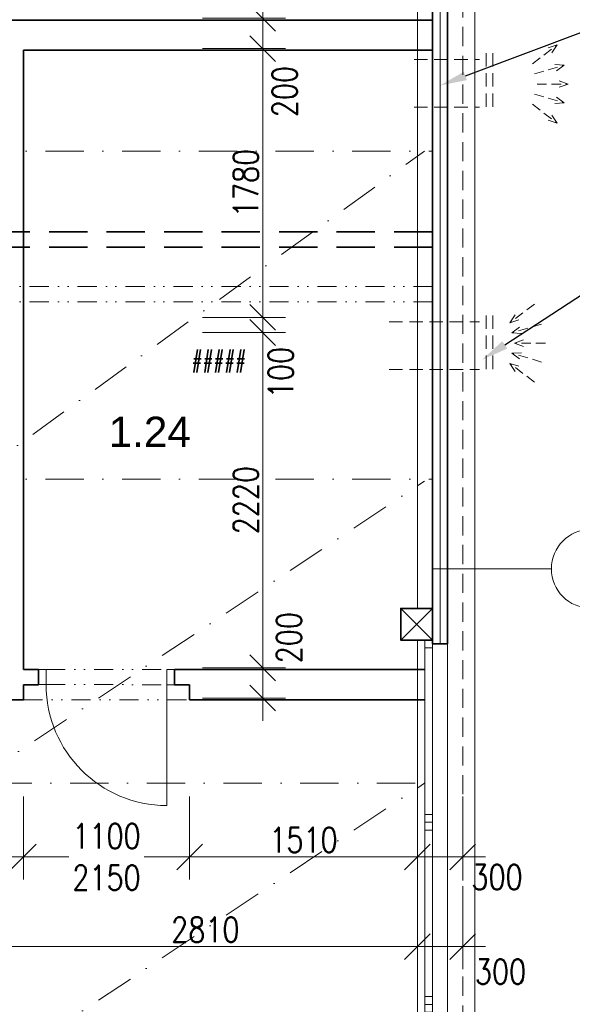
# Model space of a CAD drawing. Header units: millimetres. Extents: x -485339 to 350584, y -1189936 to 0.
# Tile 164 of 256: x -46560 to -42899, y -1023059 to -1016540. Entities that reach past the tile are written whole.
import ezdxf
from ezdxf import colors
from ezdxf.entities.mleader import LeaderData, LeaderLine
from ezdxf.enums import TextEntityAlignment as Align
from ezdxf.math import Vec2, Vec3

# ---------------------------------------------------------------- set-up
doc = ezdxf.new("R2010")
doc.units = ezdxf.units.MM
doc.header["$LTSCALE"] = 10
for name, pattern in [('DASHDOT', [25.4, 12.7, -6.35, 0, -6.35]), ('DASHED', [19.05, 12.7, -6.35]), ('DĚLICÍ2', [15.875, 6.35, -3.175, 0, -3.175, 0, -3.175]), ('ČÁRKOVANÁ', [19.05, 12.7, -6.35]), ('ČÁRKOVANÁ2', [9.525, 6.35, -3.175])]:
    doc.linetypes.add(name, pattern=pattern)
doc.layers.get('Defpoints').update_dxf_attribs({"color": 201})
for name, color, linetype, lineweight in [('1VZT', 150, 'DASHED', 18), ('N_dveře', 10, 'Continuous', 18), ('N_okna', 10, 'Continuous', 18), ('N_popis', 10, 'Continuous', 18), ('N_čáry_dělící stěna', 212, 'ČÁRKOVANÁ', 35), ('N_čáry_obv.plášt', 212, 'Continuous', 18), ('N_čáry_obv.plášt_obrys', 212, 'Continuous', 35), ('N_čáry_plné', 10, 'Continuous', 18), ('St__otvory_dveře', 40, 'Continuous', 18), ('St_kóty', 132, 'Continuous', 18), ('St_plocha_místnosti', 250, 'Continuous', 18), ('St_sloupy_opláštění_půdorys', 25, 'Continuous', 35), ('St_čáry_nad', 250, 'DĚLICÍ2', 18), ('St_čáry_obrys', 5, 'Continuous', 35), ('St_čáry_osy', 250, 'DASHDOT', 18), ('St_čáry_plné', 250, 'Continuous', 18), ('St_čáry_pod', 250, 'ČÁRKOVANÁ2', 18)]:
    doc.layers.add(name, color=color, linetype=linetype, lineweight=lineweight)
doc.layers.add('St_plocha_místn', color=140, linetype='Continuous', lineweight=18, plot=False)
doc.styles.add('Andy', font='arial.ttf')
doc.styles.get("Standard").update_dxf_attribs({"font": 'simplex.shx', "width": 0.8})
doc.linetypes.add('ZIGZAG', pattern='A,0.00254,-5.08,[131,ltypeshp.shx,S=5.08,R=0,X=-5.08,Y=0],-10.16,[131,ltypeshp.shx,S=5.08,R=180,X=5.08,Y=0],-5.08', length=20.32254)
doc.dimstyles.new('stavebníM100', dxfattribs={"dimtxt": 165, "dimasz": 170, "dimexe": 150, "dimexo": 100, "dimgap": 30, "dimtad": 1, "dimdec": 0, "dimtxsty": 'Standard', "dimblk": 'OBLIQUE', "dimcen": -2.5, "dimdle": 150, "dimclrd": 256, "dimclre": 256, "dimclrt": 256, "dimadec": 4, "dimazin": 0, "dimtfac": 1, "dimtdec": 0, "dimtmove": 2, "dimatfit": 3, "dimldrblk": 'OBLIQUE', "dimfxl": 400, "dimfxlon": 1, "dimlwd": -1, "dimlwe": -1, "dimarcsym": 0})

# ---------------------------------------------------------------- blocks, each defined once
blk = doc.blocks.new('G$CC1796412')
at = {"layer": 'St__otvory_dveře', "color": 0, "ltscale": 2}
blk.add_lwpolyline([(850, 0.8), (850, 800.8)], dxfattribs=at)
at = {"layer": 'St__otvory_dveře', "ltscale": 2}
for points in [[(50, 0), (0, 0), (0, -100), (50, -100)], [(900, 0.8), (850, 0.8), (850, -99.2), (900, -99.2)]]:
    blk.add_lwpolyline(points, close=True, dxfattribs=at)
at = {"layer": 'St__otvory_dveře', "linetype": 'DĚLICÍ2', "ltscale": 2}
for points in [[(50, 0), (850, 0.8)], [(50, -100), (850, -99.2)]]:
    blk.add_lwpolyline(points, dxfattribs=at)
at = {"layer": 'St__otvory_dveře', "color": 0, "ltscale": 2}
blk.add_arc((850, 0.8), 800, 90, 180, dxfattribs=at)
blk = doc.blocks.new('G$CB69B1554')
at = {"layer": 'St_čáry_nad', "ltscale": 2}
blk.add_lwpolyline([(76430, -5800), (77530, -5800)], dxfattribs=at)
at = {"layer": 'St_čáry_obrys'}
for points in [[(76230, -1300), (79138.7, -1300)], [(76430, -1500), (79138.7, -1500)], [(76430, -5600), (76530, -5600)], [(77430, -5600), (79088.7, -5600)], [(76230, -5800), (76430, -5800)], [(77530, -5800), (79088.7, -5800)]]:
    blk.add_lwpolyline(points, dxfattribs=at)
at = {"layer": 'St_čáry_obrys', "ltscale": 2}
for points in [[(76430, -5600), (76430, -1500)], [(76530, -5701.6), (76530, -5601.6)], [(77230, -5600), (77230, -5599.8)], [(77430, -5701.6), (77430, -5601.6)], [(77430, -5701.6), (77430, -5601.6)], [(76430, -5700), (76430, -5800)], [(76430, -5700), (76530, -5700)], [(77530, -5700), (77430, -5700)], [(77530, -5700), (77530, -5800)]]:
    blk.add_lwpolyline(points, dxfattribs=at)
at = {"layer": 'St__otvory_dveře', "xscale": -1, "rotation": 180}
blk.add_blockref('G$CC1796412', (76530, -5699.2), dxfattribs=at)
blk = doc.blocks.new('G$C0F2906C7')
at = {"layer": 'St_sloupy_opláštění_půdorys', "ltscale": 2}
blk.add_lwpolyline([(-105, -105), (105, -105), (105, 105), (-105, 105)], close=True, dxfattribs=at)
for points in [[(-105, 105), (105, -105)], [(105, 105), (-105, -105)]]:
    blk.add_lwpolyline(points, dxfattribs=at)
blk = doc.blocks.new('_OBLIQUE')
at = {"color": 0, "linetype": 'ByBlock'}
blk.add_line((-0.5, -0.5), (0.5, 0.5), dxfattribs=at)
blk = doc.blocks.new('*D5767')
at = {"layer": 'Defpoints', "color": 0}
for p in [(-43625.2, -1007957.6), (-41046.9, -1007957.6), (-43725.2, -1026887.6)]:
    blk.add_point(p, dxfattribs=at)
at = {"layer": 'St_kóty'}
for p, q in [((-41046.9, -1027037.6), (-41046.9, -1007807.6)), ((-41446.9, -1007957.6), (-40896.9, -1007957.6)), ((-41446.9, -1026887.6), (-40896.9, -1026887.6))]:
    blk.add_line(p, q, dxfattribs=at)
at = {"layer": 'St_kóty', "linetype": 'ByBlock', "xscale": 170, "yscale": 170, "zscale": 170}
for p, rotation in [((-41046.9, -1007957.6), 90), ((-41046.9, -1026887.6), 270)]:
    blk.add_blockref('_OBLIQUE', p, dxfattribs=dict(at, rotation=rotation))
at = {"layer": 'St_kóty', "insert": (-41159.4, -1017422.6), "char_height": 165, "attachment_point": 5, "rotation": 90}
blk.add_mtext('18930', dxfattribs=at)
blk = doc.blocks.new('*D5771')
at = {"layer": 'Defpoints', "color": 0}
for p in [(-43625.2, -992922.8), (-40393.4, -992922.8), (-59739.4, -1042045.8)]:
    blk.add_point(p, dxfattribs=at)
at = {"layer": 'St_kóty'}
for p, q in [((-40393.4, -1042195.8), (-40393.4, -992772.8)), ((-40793.4, -992922.8), (-40243.4, -992922.8)), ((-40793.4, -1042045.8), (-40243.4, -1042045.8))]:
    blk.add_line(p, q, dxfattribs=at)
at = {"layer": 'St_kóty', "linetype": 'ByBlock', "xscale": 170, "yscale": 170, "zscale": 170}
for p, rotation in [((-40393.4, -992922.8), 90), ((-40393.4, -1042045.8), 270)]:
    blk.add_blockref('_OBLIQUE', p, dxfattribs=dict(at, rotation=rotation))
at = {"layer": 'St_kóty', "insert": (-40505.9, -1017484.3), "char_height": 165, "attachment_point": 5, "rotation": 90}
blk.add_mtext('49123', dxfattribs=at)
blk = doc.blocks.new('*D5777')
at = {"layer": 'Defpoints', "color": 0}
for p in [(-43930.2, -1020530.9), (-39785.1, -1020530.9), (-43930.2, -1026770.9)]:
    blk.add_point(p, dxfattribs=at)
at = {"layer": 'St_kóty'}
for p, q in [((-39785.1, -1026920.9), (-39785.1, -1020380.9)), ((-40185.1, -1020530.9), (-39635.1, -1020530.9)), ((-40185.1, -1026770.9), (-39635.1, -1026770.9))]:
    blk.add_line(p, q, dxfattribs=at)
at = {"layer": 'St_kóty', "linetype": 'ByBlock', "xscale": 170, "yscale": 170, "zscale": 170}
for p, rotation in [((-39785.1, -1020530.9), 90), ((-39785.1, -1026770.9), 270)]:
    blk.add_blockref('_OBLIQUE', p, dxfattribs=dict(at, rotation=rotation))
at = {"layer": 'St_kóty', "insert": (-39897.6, -1023650.9), "char_height": 165, "attachment_point": 5, "rotation": 90}
blk.add_mtext('6240', dxfattribs=at)
blk = doc.blocks.new('*D5778')
at = {"layer": 'Defpoints', "color": 0}
for p in [(-43930.2, -1014290.9), (-39785.1, -1014290.9), (-43930.2, -1020530.9)]:
    blk.add_point(p, dxfattribs=at)
at = {"layer": 'St_kóty'}
for p, q in [((-39785.1, -1020680.9), (-39785.1, -1014140.9)), ((-40185.1, -1014290.9), (-39635.1, -1014290.9)), ((-40185.1, -1020530.9), (-39635.1, -1020530.9))]:
    blk.add_line(p, q, dxfattribs=at)
at = {"layer": 'St_kóty', "linetype": 'ByBlock', "xscale": 170, "yscale": 170, "zscale": 170}
for p, rotation in [((-39785.1, -1014290.9), 90), ((-39785.1, -1020530.9), 270)]:
    blk.add_blockref('_OBLIQUE', p, dxfattribs=dict(at, rotation=rotation))
at = {"layer": 'St_kóty', "insert": (-39897.6, -1017410.9), "char_height": 165, "attachment_point": 5, "rotation": 90}
blk.add_mtext('6240', dxfattribs=at)
blk = doc.blocks.new('*D5783')
at = {"layer": 'Defpoints', "color": 0}
for p in [(-43625.2, -992922.8), (-59724.9, -1060477.6), (-38948.9, -1060477.6)]:
    blk.add_point(p, dxfattribs=at)
at = {"layer": 'St_kóty'}
for p, q in [((-38948.9, -992772.8), (-38948.9, -1060627.6)), ((-39348.9, -992922.8), (-38798.9, -992922.8)), ((-39348.9, -1060477.6), (-38798.9, -1060477.6))]:
    blk.add_line(p, q, dxfattribs=at)
at = {"layer": 'St_kóty', "linetype": 'ByBlock', "xscale": 170, "yscale": 170, "zscale": 170}
for p, rotation in [((-38948.9, -992922.8), 90), ((-38948.9, -1060477.6), 270)]:
    blk.add_blockref('_OBLIQUE', p, dxfattribs=dict(at, rotation=rotation))
at = {"layer": 'St_kóty', "insert": (-39061.4, -1026700.2), "char_height": 165, "attachment_point": 5, "rotation": 90}
blk.add_mtext('67555', dxfattribs=at)
blk = doc.blocks.new('*D5893')
at = {"layer": 'Defpoints', "color": 0}
for p in [(-46734.9, -1020437.3), (-46534.9, -1020437.3), (-46534.9, -1022082.8)]:
    blk.add_point(p, dxfattribs=at)
at = {"layer": 'St_kóty'}
for p, q in [((-46734.9, -1021682.8), (-46734.9, -1022232.8)), ((-46534.9, -1021682.8), (-46534.9, -1022232.8)), ((-46884.9, -1022082.8), (-46384.9, -1022082.8))]:
    blk.add_line(p, q, dxfattribs=at)
at = {"layer": 'St_kóty', "linetype": 'ByBlock', "xscale": 170, "yscale": 170, "zscale": 170, "rotation": 180}
blk.add_blockref('_OBLIQUE', (-46734.9, -1022082.8), dxfattribs=at)
at = {"layer": 'St_kóty', "linetype": 'ByBlock', "xscale": 170, "yscale": 170, "zscale": 170}
blk.add_blockref('_OBLIQUE', (-46534.9, -1022082.8), dxfattribs=at)
at = {"layer": 'St_kóty', "insert": (-46938.7, -1022271.4), "char_height": 165, "attachment_point": 5}
blk.add_mtext('200', dxfattribs=at)
blk = doc.blocks.new('*D5894')
at = {"layer": 'Defpoints', "color": 0}
for p in [(-46534.9, -1020437.3), (-45434.9, -1020437.3), (-45434.9, -1022082.8)]:
    blk.add_point(p, dxfattribs=at)
at = {"layer": 'St_kóty'}
for p, q in [((-46534.9, -1021682.8), (-46534.9, -1022232.8)), ((-45434.9, -1021682.8), (-45434.9, -1022232.8)), ((-46684.9, -1022082.8), (-46234.9, -1022082.8)), ((-45284.9, -1022082.8), (-45734.9, -1022082.8))]:
    blk.add_line(p, q, dxfattribs=at)
at = {"layer": 'St_kóty', "linetype": 'ByBlock', "xscale": 170, "yscale": 170, "zscale": 170, "rotation": 180}
blk.add_blockref('_OBLIQUE', (-46534.9, -1022082.8), dxfattribs=at)
at = {"layer": 'St_kóty', "linetype": 'ByBlock', "xscale": 170, "yscale": 170, "zscale": 170}
blk.add_blockref('_OBLIQUE', (-45434.9, -1022082.8), dxfattribs=at)
at = {"layer": 'St_kóty', "insert": (-45984.9, -1022082.8), "char_height": 165, "attachment_point": 5}
blk.add_mtext('1100\\P2150', dxfattribs=at)
blk = doc.blocks.new('*D5895')
at = {"layer": 'Defpoints', "color": 0}
for p in [(-45434.9, -1020437.3), (-43925.2, -1020437.3), (-43925.2, -1022082.8)]:
    blk.add_point(p, dxfattribs=at)
at = {"layer": 'St_kóty'}
for p, q in [((-45434.9, -1021682.8), (-45434.9, -1022232.8)), ((-43925.2, -1021682.8), (-43925.2, -1022232.8)), ((-45584.9, -1022082.8), (-43775.2, -1022082.8))]:
    blk.add_line(p, q, dxfattribs=at)
at = {"layer": 'St_kóty', "linetype": 'ByBlock', "xscale": 170, "yscale": 170, "zscale": 170, "rotation": 180}
blk.add_blockref('_OBLIQUE', (-45434.9, -1022082.8), dxfattribs=at)
at = {"layer": 'St_kóty', "linetype": 'ByBlock', "xscale": 170, "yscale": 170, "zscale": 170}
blk.add_blockref('_OBLIQUE', (-43925.2, -1022082.8), dxfattribs=at)
at = {"layer": 'St_kóty', "insert": (-44680, -1021970.3), "char_height": 165, "attachment_point": 5}
blk.add_mtext('1510', dxfattribs=at)
blk = doc.blocks.new('*D5896')
at = {"layer": 'Defpoints', "color": 0}
for p in [(-43925.2, -1020437.3), (-43625.2, -1020437.3), (-43625.2, -1022082.8)]:
    blk.add_point(p, dxfattribs=at)
at = {"layer": 'St_kóty'}
for p, q in [((-43925.2, -1021682.8), (-43925.2, -1022232.8)), ((-43625.2, -1021682.8), (-43625.2, -1022232.8)), ((-44075.2, -1022082.8), (-43475.2, -1022082.8))]:
    blk.add_line(p, q, dxfattribs=at)
at = {"layer": 'St_kóty', "linetype": 'ByBlock', "xscale": 170, "yscale": 170, "zscale": 170, "rotation": 180}
blk.add_blockref('_OBLIQUE', (-43925.2, -1022082.8), dxfattribs=at)
at = {"layer": 'St_kóty', "linetype": 'ByBlock', "xscale": 170, "yscale": 170, "zscale": 170}
blk.add_blockref('_OBLIQUE', (-43625.2, -1022082.8), dxfattribs=at)
at = {"layer": 'St_kóty', "insert": (-43397.8, -1022216.5), "char_height": 165, "attachment_point": 5}
blk.add_mtext('300', dxfattribs=at)
blk = doc.blocks.new('*D5902')
at = {"layer": 'Defpoints', "color": 0}
for p in [(-46734.9, -1021031.2), (-43925.2, -1021031.2), (-43925.2, -1022676.8)]:
    blk.add_point(p, dxfattribs=at)
at = {"layer": 'St_kóty'}
for p, q in [((-46734.9, -1022276.8), (-46734.9, -1022826.8)), ((-43925.2, -1022276.8), (-43925.2, -1022826.8)), ((-46884.9, -1022676.8), (-43775.2, -1022676.8))]:
    blk.add_line(p, q, dxfattribs=at)
at = {"layer": 'St_kóty', "linetype": 'ByBlock', "xscale": 170, "yscale": 170, "zscale": 170, "rotation": 180}
blk.add_blockref('_OBLIQUE', (-46734.9, -1022676.8), dxfattribs=at)
at = {"layer": 'St_kóty', "linetype": 'ByBlock', "xscale": 170, "yscale": 170, "zscale": 170}
blk.add_blockref('_OBLIQUE', (-43925.2, -1022676.8), dxfattribs=at)
at = {"layer": 'St_kóty', "insert": (-45330, -1022564.3), "char_height": 165, "attachment_point": 5}
blk.add_mtext('2810', dxfattribs=at)
blk = doc.blocks.new('*D5903')
at = {"layer": 'Defpoints', "color": 0}
for p in [(-43925.2, -1021031.2), (-43625.2, -1021031.2), (-43625.2, -1022676.8)]:
    blk.add_point(p, dxfattribs=at)
at = {"layer": 'St_kóty'}
for p, q in [((-43925.2, -1022276.8), (-43925.2, -1022826.8)), ((-43625.2, -1022276.8), (-43625.2, -1022826.8)), ((-44075.2, -1022676.8), (-43475.2, -1022676.8))]:
    blk.add_line(p, q, dxfattribs=at)
at = {"layer": 'St_kóty', "linetype": 'ByBlock', "xscale": 170, "yscale": 170, "zscale": 170, "rotation": 180}
blk.add_blockref('_OBLIQUE', (-43925.2, -1022676.8), dxfattribs=at)
at = {"layer": 'St_kóty', "linetype": 'ByBlock', "xscale": 170, "yscale": 170, "zscale": 170}
blk.add_blockref('_OBLIQUE', (-43625.2, -1022676.8), dxfattribs=at)
at = {"layer": 'St_kóty', "insert": (-43375.1, -1022842.7), "char_height": 165, "attachment_point": 5}
blk.add_mtext('300', dxfattribs=at)
blk = doc.blocks.new('*D5948')
at = {"layer": 'Defpoints', "color": 0}
for p in [(-46534.9, -1020831.2), (-44949.4, -1020831.2), (-46734.9, -1021031.2)]:
    blk.add_point(p, dxfattribs=at)
at = {"layer": 'St_kóty'}
for p, q in [((-44949.4, -1021181.2), (-44949.4, -1020681.2)), ((-45349.4, -1020831.2), (-44799.4, -1020831.2)), ((-45349.4, -1021031.2), (-44799.4, -1021031.2))]:
    blk.add_line(p, q, dxfattribs=at)
at = {"layer": 'St_kóty', "linetype": 'ByBlock', "xscale": 170, "yscale": 170, "zscale": 170}
for p, rotation in [((-44949.4, -1020831.2), 90), ((-44949.4, -1021031.2), 270)]:
    blk.add_blockref('_OBLIQUE', p, dxfattribs=dict(at, rotation=rotation))
at = {"layer": 'St_kóty', "insert": (-44776, -1020631.8), "char_height": 165, "attachment_point": 5, "rotation": 90}
blk.add_mtext('200', dxfattribs=at)
blk = doc.blocks.new('*D5949')
at = {"layer": 'Defpoints', "color": 0}
for p in [(-45734.9, -1018611.2), (-44949.4, -1018611.2), (-46534.9, -1020831.2)]:
    blk.add_point(p, dxfattribs=at)
at = {"layer": 'St_kóty'}
for p, q in [((-44949.4, -1020981.2), (-44949.4, -1018461.2)), ((-45349.4, -1018611.2), (-44799.4, -1018611.2)), ((-45349.4, -1020831.2), (-44799.4, -1020831.2))]:
    blk.add_line(p, q, dxfattribs=at)
at = {"layer": 'St_kóty', "linetype": 'ByBlock', "xscale": 170, "yscale": 170, "zscale": 170}
for p, rotation in [((-44949.4, -1018611.2), 90), ((-44949.4, -1020831.2), 270)]:
    blk.add_blockref('_OBLIQUE', p, dxfattribs=dict(at, rotation=rotation))
at = {"layer": 'St_kóty', "insert": (-45061.9, -1019721.2), "char_height": 165, "attachment_point": 5, "rotation": 90}
blk.add_mtext('2220', dxfattribs=at)
blk = doc.blocks.new('*D5950')
at = {"layer": 'Defpoints', "color": 0}
for p in [(-45734.9, -1018511.2), (-44949.4, -1018511.2), (-45734.9, -1018611.2)]:
    blk.add_point(p, dxfattribs=at)
at = {"layer": 'St_kóty'}
for p, q in [((-44949.4, -1018761.2), (-44949.4, -1018361.2)), ((-45349.4, -1018511.2), (-44799.4, -1018511.2)), ((-45349.4, -1018611.2), (-44799.4, -1018611.2))]:
    blk.add_line(p, q, dxfattribs=at)
at = {"layer": 'St_kóty', "linetype": 'ByBlock', "xscale": 170, "yscale": 170, "zscale": 170}
for p, rotation in [((-44949.4, -1018511.2), 90), ((-44949.4, -1018611.2), 270)]:
    blk.add_blockref('_OBLIQUE', p, dxfattribs=dict(at, rotation=rotation))
at = {"layer": 'St_kóty', "insert": (-44830.3, -1018876.2), "char_height": 165, "attachment_point": 5, "rotation": 90}
blk.add_mtext('100', dxfattribs=at)
blk = doc.blocks.new('*D5951')
at = {"layer": 'Defpoints', "color": 0}
for p in [(-46534.9, -1016731.2), (-44949.4, -1016731.2), (-45734.9, -1018511.2)]:
    blk.add_point(p, dxfattribs=at)
at = {"layer": 'St_kóty'}
for p, q in [((-44949.4, -1018661.2), (-44949.4, -1016581.2)), ((-45349.4, -1016731.2), (-44799.4, -1016731.2)), ((-45349.4, -1018511.2), (-44799.4, -1018511.2))]:
    blk.add_line(p, q, dxfattribs=at)
at = {"layer": 'St_kóty', "linetype": 'ByBlock', "xscale": 170, "yscale": 170, "zscale": 170}
for p, rotation in [((-44949.4, -1016731.2), 90), ((-44949.4, -1018511.2), 270)]:
    blk.add_blockref('_OBLIQUE', p, dxfattribs=dict(at, rotation=rotation))
at = {"layer": 'St_kóty', "insert": (-45061.9, -1017621.2), "char_height": 165, "attachment_point": 5, "rotation": 90}
blk.add_mtext('1780', dxfattribs=at)
blk = doc.blocks.new('*D5952')
at = {"layer": 'Defpoints', "color": 0}
for p in [(-46534.9, -1016531.2), (-44949.4, -1016531.2), (-46534.9, -1016731.2)]:
    blk.add_point(p, dxfattribs=at)
at = {"layer": 'St_kóty'}
for p, q in [((-44949.4, -1016881.2), (-44949.4, -1016381.2)), ((-45349.4, -1016531.2), (-44799.4, -1016531.2)), ((-45349.4, -1016731.2), (-44799.4, -1016731.2))]:
    blk.add_line(p, q, dxfattribs=at)
at = {"layer": 'St_kóty', "linetype": 'ByBlock', "xscale": 170, "yscale": 170, "zscale": 170}
for p, rotation in [((-44949.4, -1016531.2), 90), ((-44949.4, -1016731.2), 270)]:
    blk.add_blockref('_OBLIQUE', p, dxfattribs=dict(at, rotation=rotation))
at = {"layer": 'St_kóty', "insert": (-44804.4, -1017016.2), "char_height": 165, "attachment_point": 5, "rotation": 90}
blk.add_mtext('200', dxfattribs=at)
blk = doc.blocks.new('G$CA450B66E')
at = {"layer": 'N_okna'}
for p, q in [((0, 0), (0, 50)), ((0, 50), (0, 0)), ((0, 50), (52.1, 50)), ((1206, 50), (0, 50)), ((52.1, 0), (0, 0)), ((0, 0), (1206, 0)), ((52.1, 50), (52.1, 0)), ((1153.9, 50), (1153.9, 0)), ((1206, 50), (1153.9, 50)), ((1153.9, 0), (1206, 0)), ((1206, 0), (1206, 50)), ((1206, 0), (1206, 50)), ((1206, 50), (1206, 0)), ((1206, 0), (1206, 50)), ((1206, 0), (1206, 50)), ((1206, 50), (1206, 0)), ((1206, 50), (1206, 50)), ((1206, 50), (1258.1, 50)), ((2412, 50), (1206, 50)), ((1206, 0), (1206, 0)), ((1258.1, 0), (1206, 0)), ((1206, 0), (2412, 0)), ((1258.1, 50), (1258.1, 0)), ((2359.9, 50), (2359.9, 0)), ((2412, 50), (2359.9, 50)), ((2359.9, 0), (2412, 0)), ((2412, 0), (2412, 50)), ((2412, 0), (2412, 50)), ((2412, 50), (2412, 0)), ((2412, 0), (2412, 50)), ((2412, 0), (2412, 50)), ((2412, 50), (2412, 0)), ((2412, 50), (2412, 50)), ((2412, 50), (2464.1, 50)), ((3618, 50), (2412, 50)), ((2412, 0), (2412, 0)), ((2464.1, 0), (2412, 0)), ((2412, 0), (3618, 0)), ((2464.1, 50), (2464.1, 0)), ((3565.9, 50), (3565.9, 0)), ((3618, 50), (3565.9, 50)), ((3565.9, 0), (3618, 0)), ((3618, 0), (3618, 50)), ((3618, 0), (3618, 50)), ((3618, 50), (3618, 0)), ((3618, 0), (3618, 50)), ((3618, 0), (3618, 50)), ((3618, 50), (3618, 0)), ((3618, 50), (3618, 50)), ((3618, 50), (3670.1, 50)), ((4824, 50), (3618, 50)), ((3618, 0), (3618, 0)), ((3670.1, 0), (3618, 0)), ((3618, 0), (4824, 0)), ((3670.1, 50), (3670.1, 0)), ((4771.9, 50), (4771.9, 0)), ((4824, 50), (4771.9, 50)), ((4771.9, 0), (4824, 0)), ((4824, 0), (4824, 50)), ((4824, 0), (4824, 50)), ((4824, 50), (4824, 0)), ((4824, 0), (4824, 50)), ((4824, 0), (4824, 50)), ((4824, 50), (4824, 0)), ((4824, 50), (4824, 50)), ((4824, 50), (4876.1, 50)), ((6030, 50), (4824, 50)), ((4824, 0), (4824, 0)), ((4876.1, 0), (4824, 0)), ((4824, 0), (6030, 0)), ((4876.1, 50), (4876.1, 0)), ((5977.9, 50), (5977.9, 0)), ((6030, 50), (5977.9, 50)), ((5977.9, 0), (6030, 0)), ((6030, 0), (6030, 50)), ((6030, 0), (6030, 50))]:
    blk.add_line(p, q, dxfattribs=at)
blk.add_lwpolyline([(0, 0), (6030, 0), (6030, 50), (0, 50)], close=True, dxfattribs=at)
blk = doc.blocks.new('rhbfdgb')
at = {"layer": '1VZT', "ltscale": 0.5}
for p, q in [((-359271.4, 269162.5), (-359107.5, 269286.5)), ((-359107.5, 269286.5), (-359170.8, 269266.4)), ((-359107.5, 269286.5), (-359144.1, 269231)), ((-359257.5, 269094.8), (-359060.6, 269153.5)), ((-359060.6, 269153.5), (-359126.9, 269156.8)), ((-359060.6, 269153.5), (-359114.2, 269114.4)), ((-359240.7, 269027.5), (-359035.2, 269027.5)), ((-359035.2, 269027.5), (-359097.8, 269049.7)), ((-359035.2, 269027.5), (-359097.8, 269005.4)), ((-359257.5, 268961.2), (-359060.6, 268902.5)), ((-359271.4, 268893.5), (-359107.5, 268769.6)), ((-359060.6, 268902.5), (-359126.9, 268899.2)), ((-359060.6, 268902.5), (-359114.2, 268941.6)), ((-359107.5, 268769.6), (-359144.1, 268825)), ((-359107.5, 268769.6), (-359170.8, 268789.6))]:
    blk.add_line(p, q, dxfattribs=at)
blk = doc.blocks.new('fvdfv')
at = {"layer": '1VZT', "ltscale": 0.5}
for p, q in [((-210347.7, 270615.7), (-210183.8, 270491.8)), ((-210183.8, 270491.8), (-210220.4, 270547.2)), ((-210394.7, 270482.7), (-210197.8, 270424)), ((-210197.8, 270424), (-210251.4, 270463.1)), ((-210183.8, 270491.8), (-210247.1, 270511.8)), ((-210197.8, 270424), (-210264.1, 270420.7)), ((-210420, 270357.7), (-210214.6, 270357.7)), ((-210214.6, 270357.7), (-210277.2, 270379.9)), ((-210214.6, 270357.7), (-210277.2, 270335.6)), ((-210394.7, 270231.7), (-210197.8, 270290.4)), ((-210197.8, 270290.4), (-210264.1, 270293.8)), ((-210197.8, 270290.4), (-210251.4, 270251.3)), ((-210347.7, 270098.8), (-210183.8, 270222.7)), ((-210183.8, 270222.7), (-210247.1, 270202.6)), ((-210183.8, 270222.7), (-210220.4, 270167.3))]:
    blk.add_line(p, q, dxfattribs=at)
blk = doc.blocks.new('*U8185')
at = {"layer": 'St_čáry_osy', "ltscale": 2}
blk.add_lwpolyline([(-5977.4, 0), (5977.4, 0)], dxfattribs=at)
blk = doc.blocks.new('*U8186')
at = {"layer": 'St_čáry_osy', "ltscale": 2}
blk.add_blockref('*U8185', (0, 0), dxfattribs=at)

msp = doc.modelspace()

# ---------------------------------------------------------------- linework, layer by layer
at = {"layer": '1VZT', "ltscale": 0.7}
for p, q in [((-43947.6, -1016803.6, -200), (-43512.9, -1016803.6)), ((-43469.1, -1016761.4), (-43469.1, -1017160.5)), ((-43425.3, -1016761.4), (-43425.3, -1017160.5)), ((-43947.6, -1017119, -200), (-43512.9, -1017119)), ((-43469.1, -1018497.6), (-43469.1, -1018896.7)), ((-43425.3, -1018497.6), (-43425.3, -1018896.7)), ((-44111.9, -1018540.1), (-43512.9, -1018540.1)), ((-44111.9, -1018855.1), (-43512.9, -1018855.1))]:
    msp.add_line(p, q, dxfattribs=at)
at = {"layer": 'N_popis'}
msp.add_lwpolyline([(-43037.9, -1020175.7), (-43825.2, -1020175.7)], dxfattribs=at)
msp.add_circle((-42778, -1020175.7), 259.9, dxfattribs=at)
at = {"layer": 'N_čáry_dělící stěna', "ltscale": 2}
for points in [[(-43825.3, -1017945.5), (-59269.9, -1017945.5)], [(-43825.3, -1018045.5), (-59369.9, -1018045.5)]]:
    msp.add_lwpolyline(points, dxfattribs=at)
at = {"layer": 'N_čáry_obv.plášt', "linetype": 'ZIGZAG', "ltscale": 0.8}
msp.add_lwpolyline([(-43775.2, -1014302.6), (-43775.2, -1020672.6)], dxfattribs=at)
at = {"layer": 'N_čáry_obv.plášt'}
msp.add_lwpolyline([(-43725.2, -1020672.6), (-43725.2, -1026652.6)], dxfattribs=at)
at = {"layer": 'N_čáry_obv.plášt_obrys'}
for points in [[(-43825.2, -1014302.6), (-43825.2, -1020672.6)], [(-43725.2, -1014302.6), (-43725.2, -1020672.6)], [(-43825.2, -1020672.6), (-43725.2, -1020672.6)]]:
    msp.add_lwpolyline(points, dxfattribs=at)
at = {"layer": 'N_čáry_plné', "ltscale": 2}
msp.add_lwpolyline([(-43545.2, -1014302.6), (-43545.2, -1026907.6), (-43825.2, -1026907.6)], dxfattribs=at)
at = {"layer": 'St_čáry_nad', "ltscale": 2}
for points in [[(-43825.2, -1018307.6), (-139879.9, -1018307.6)], [(-43825.2, -1018407.6), (-139879.9, -1018407.6)]]:
    msp.add_lwpolyline(points, dxfattribs=at)
at = {"layer": 'St_čáry_osy', "ltscale": 2}
for points in [[(-139879.9, -1017422.6), (-43825.2, -1017409.8)], [(-49879.9, -1017410.6), (-46884.2, -1019583.1), (-43878.9, -1017410.6)], [(-139879.9, -1019595.1), (-43825.2, -1019582.3)], [(-49879.9, -1019595.1), (-46884.2, -1021595.1), (-43878.9, -1019595.1)], [(-49879.9, -1021595.1), (-46884.2, -1023595.1), (-43878.9, -1021595.1)]]:
    msp.add_lwpolyline(points, dxfattribs=at)
at = {"layer": 'St_čáry_plné', "ltscale": 2}
for points in [[(-43925.2, -1014407.6), (-43925.2, -1020437.6)], [(-43925.2, -1020647.6), (-43925.2, -1026677.6)]]:
    msp.add_lwpolyline(points, dxfattribs=at)
at = {"layer": 'St_čáry_pod', "ltscale": 2}
msp.add_lwpolyline([(-43625.2, -1014302.6), (-43625.2, -1026887.6), (-44035.2, -1026887.6)], dxfattribs=at)

# ---------------------------------------------------------------- block references
at = {"layer": '1VZT', "ltscale": 0.1}
msp.add_blockref('rhbfdgb', (316108.1, -1285994.1), dxfattribs=at)
at = {"layer": '1VZT', "ltscale": 0.1, "rotation": 180}
msp.add_blockref('fvdfv', (-253497.6, -748323.9), dxfattribs=at)
at = {"layer": 'N_dveře', "ltscale": 2}
msp.add_blockref('G$CB69B1554', (-122964.9, -1015242.9), dxfattribs=at)
at = {"layer": 'N_okna', "xscale": -1, "rotation": 270}
msp.add_blockref('G$CA450B66E', (-43875.2, -1026677.6), dxfattribs=at)
at = {"layer": 'St_sloupy_opláštění_půdorys', "ltscale": 2, "rotation": 90}
msp.add_blockref('G$C0F2906C7', (-43930.2, -1020542.6), dxfattribs=at)
at = {"layer": 'St_čáry_osy', "ltscale": 2}
msp.add_blockref('*U8186', (-49902.5, -1021595.1), dxfattribs=at)

# ---------------------------------------------------------------- texts
at = {"layer": 'St_plocha_místn', "width": 0.8}
msp.add_text('#####', height=100, dxfattribs=at).set_placement((-45240.2, -1018792.2), align=Align.MIDDLE_CENTER)
at = {"layer": 'St_plocha_místnosti', "ltscale": 2, "style": 'Andy'}
msp.add_text('1.24', height=200, dxfattribs=at).set_placement((-45970.1, -1019368.4))

# ---------------------------------------------------------------- dimensions: what is measured, and where the dimension line sits
at = {"layer": 'St_kóty'}
for base, p1, p2, picture, middle in [((-40393.4, -992922.8), (-59739.4, -1042045.8), (-43625.2, -992922.8), '*D5771', (-40505.9, -1017484.3)), ((-38948.9, -1060477.6), (-43625.2, -992922.8), (-59724.9, -1060477.6), '*D5783', (-39061.4, -1026700.2)), ((-41046.9, -1007957.6), (-43725.2, -1026887.6), (-43625.2, -1007957.6), '*D5767', (-41159.4, -1017422.6)), ((-39785.1, -1014290.9), (-43930.2, -1020530.9), (-43930.2, -1014290.9), '*D5778', (-39897.6, -1017410.9)), ((-44949.4, -1016731.2), (-45734.9, -1018511.2), (-46534.9, -1016731.2), '*D5951', (-45061.9, -1017621.2)), ((-44949.4, -1018611.2), (-46534.9, -1020831.2), (-45734.9, -1018611.2), '*D5949', (-45061.9, -1019721.2)), ((-39785.1, -1020530.9), (-43930.2, -1026770.9), (-43930.2, -1020530.9), '*D5777', (-39897.6, -1023650.9))]:
    dim = msp.add_linear_dim(base=base, p1=p1, p2=p2, angle=90, dimstyle='stavebníM100', dxfattribs=at)
    dim.commit()
    dim.dimension.update_dxf_attribs({"geometry": picture, "text_midpoint": middle})
for base, p1, p2, picture, middle in [((-44949.4, -1016531.2), (-46534.9, -1016731.2), (-46534.9, -1016531.2), '*D5952', (-44804.4, -1017016.2)), ((-44949.4, -1018511.2), (-45734.9, -1018611.2), (-45734.9, -1018511.2), '*D5950', (-44830.3, -1018876.2)), ((-44949.4, -1020831.2), (-46734.9, -1021031.2), (-46534.9, -1020831.2), '*D5948', (-44776, -1020631.8))]:
    dim = msp.add_linear_dim(base=base, p1=p1, p2=p2, angle=90, dimstyle='stavebníM100', dxfattribs=at)
    dim.commit()
    dim.dimension.update_dxf_attribs({"geometry": picture, "text_midpoint": middle, "dimtype": 160})
for base, p1, p2, picture, middle in [((-46534.9, -1022082.8), (-46734.9, -1020437.3), (-46534.9, -1020437.3), '*D5893', (-46938.7, -1022271.4)), ((-43625.2, -1022082.8), (-43925.2, -1020437.3), (-43625.2, -1020437.3), '*D5896', (-43397.8, -1022216.5)), ((-43625.2, -1022676.8), (-43925.2, -1021031.2), (-43625.2, -1021031.2), '*D5903', (-43375.1, -1022842.7))]:
    dim = msp.add_linear_dim(base=base, p1=p1, p2=p2, dimstyle='stavebníM100', dxfattribs=at)
    dim.commit()
    dim.dimension.update_dxf_attribs({"geometry": picture, "text_midpoint": middle, "dimtype": 160})
dim = msp.add_linear_dim(base=(-45434.9, -1022082.8), p1=(-46534.9, -1020437.3), p2=(-45434.9, -1020437.3), text='<>\\P2150', dimstyle='stavebníM100', override={"dimtxsty": 'Standard'}, dxfattribs=at)
dim.commit()
dim.dimension.update_dxf_attribs({"geometry": '*D5894', "text_midpoint": (-45984.9, -1022082.8), "dimtype": 160})
for base, p1, p2, picture, middle in [((-43925.2, -1022082.8), (-45434.9, -1020437.3), (-43925.2, -1020437.3), '*D5895', (-44680, -1021970.3)), ((-43925.2, -1022676.8), (-46734.9, -1021031.2), (-43925.2, -1021031.2), '*D5902', (-45330, -1022564.3))]:
    dim = msp.add_linear_dim(base=base, p1=p1, p2=p2, dimstyle='stavebníM100', dxfattribs=at)
    dim.commit()
    dim.dimension.update_dxf_attribs({"geometry": picture, "text_midpoint": middle})

# ---------------------------------------------------------------- leaders
at = {"layer": 'N_popis'}
ml = msp.add_multileader_mtext('Standard', dxfattribs=at)
ml.set_content('{\\W1;\\A1;\\H1.00002x;\\C256;PROSTUP \\PPRO VZT %%C315}')
ml.set_leader_properties()
ml.build(insert=Vec2(0, 0))
ml.multileader.update_dxf_attribs({"text_left_attachment_type": 6, "text_right_attachment_type": 6, "arrow_head_size": 180})
ctx = ml.context
ctx.base_point, ctx.char_height, ctx.arrow_head_size, ctx.plane_origin = Vec3(-42816.9, -1016617.4), 180, 180, Vec3(-42026.6, -1015680.4)
ctx.left_attachment, ctx.right_attachment = 6, 6
notes = []
notes.append((ctx, [(0, (1, 1, 0), (-42824.9, -1016617.4), (1, 0), 8, [(0, [(-43776.2, -1016976.1)], 0, [])])]))
ctx.mtext.insert, ctx.mtext.flow_direction = Vec3(-42814.9, -1016401.4), 5
ml = msp.add_multileader_mtext('Standard', dxfattribs=at)
ml.set_content('{\\W1;\\A1;\\H1.00002x;\\C256;PROSTUP \\PPRO VZT %%C315}')
ml.set_leader_properties()
ml.build(insert=Vec2(0, 0))
ml.multileader.update_dxf_attribs({"text_left_attachment_type": 6, "text_right_attachment_type": 6, "arrow_head_size": 180})
ctx = ml.context
ctx.base_point, ctx.char_height, ctx.arrow_head_size, ctx.plane_origin = Vec3(-42816.9, -1018352.4), 180, 180, Vec3(-42026.6, -1017415.5)
ctx.left_attachment, ctx.right_attachment = 6, 6
notes.append((ctx, [(0, (1, 1, 0), (-42824.9, -1018352.4), (1, 0), 8, [(0, [(-43497.2, -1018791.6)], 0, [])])]))
ctx.mtext.insert, ctx.mtext.flow_direction = Vec3(-42814.9, -1018136.4), 5
for ctx, leaders in notes:
    for number, flags, end, landing, length, lines in leaders:
        leader = LeaderData()
        leader.index, (leader.has_last_leader_line, leader.has_dogleg_vector, leader.attachment_direction) = number, flags
        leader.last_leader_point, leader.dogleg_vector, leader.dogleg_length = Vec3(end), Vec3(landing), length
        for number, points, colour, breaks in lines:
            line = LeaderLine()
            line.index, line.vertices, line.color, line.breaks = number, Vec3.list(points), colors.encode_raw_color(colour), breaks
            leader.lines.append(line)
        ctx.leaders.append(leader)

doc.saveas('drawing.dxf')
